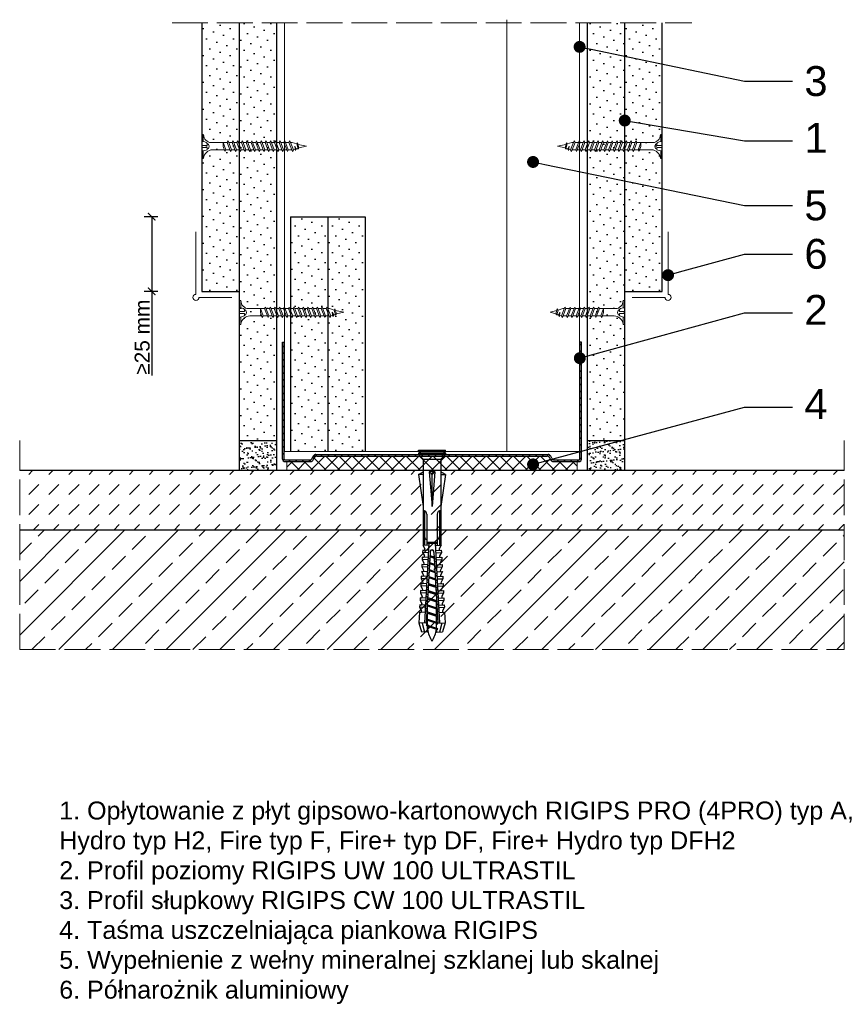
# Model space of a CAD drawing. Header units: millimetres. Extents: x 1487 to 2888, y 340 to 670.
# Tile 3 of 3: x 2612 to 2888, y 340 to 670. Entities that reach past the tile are written whole.
import ezdxf
from ezdxf import colors
from ezdxf.entities.mleader import LeaderData, LeaderLine
from ezdxf.math import Vec2, Vec3

# ---------------------------------------------------------------- set-up
doc = ezdxf.new("R2010")
doc.units = ezdxf.units.MM
doc.linetypes.add('ACAD_ISO02W100', pattern=[15, 12, -3])
for name, color, linetype, lineweight in [('_ISOVER WELNA', 7, 'BATTING', 9), ('_RIGIPS AKCESORIA', 7, 'Continuous', 18), ('_RIGIPS G-K', 7, 'Continuous', 25), ('_RIGIPS PROFIL', 7, 'Continuous', 18), ('KRESKOWANIE', 7, 'Continuous', 9), ('OPISY', 7, 'Continuous', 9), ('PRZERYWANA', 7, 'ACAD_ISO02W100', 9), ('WYMIARY', 7, 'Continuous', 25)]:
    doc.layers.add(name, color=color, linetype=linetype, lineweight=lineweight)
doc.styles.get("Standard").update_dxf_attribs({"font": 'arial.ttf'})
doc.linetypes.add('BATTING', pattern='A,0.00254,-2.54,[134,ltypeshp.shx,S=2.54,R=0,X=-2.54,Y=0],-5.08,[134,ltypeshp.shx,S=2.54,R=180,X=2.54,Y=0],-2.54', length=10.16254)
doc.dimstyles.new('ISO-25', dxfattribs={"dimtxt": 5, "dimasz": 2.5, "dimexe": 2.5, "dimexo": 0.625, "dimtad": 1, "dimtxsty": 'Standard', "dimblk": 'ARCHTICK', "dimcen": 2.5, "dimadec": 0, "dimazin": 0, "dimtfac": 1, "dimtmove": 0, "dimatfit": 3, "dimfxl": 2, "dimfxlon": 1, "dimarcsym": 0})

# ---------------------------------------------------------------- blocks, each defined once
blk = doc.blocks.new('UW 100 ULTRASTIL')
h = blk.add_hatch()
h.set_pattern_fill('ANSI31', color=256, scale=0.5, style=0)
h.paths.add_polyline_path([(166.82, 2.35), (89.14, 2.35, 0.286951), (88.24, 1.79), (87.91, 1.11, -0.286951), (87.01, 0.55), (78.78, 0.55, -0.414214), (78.53, 0.8), (78.53, 40), (77.98, 40), (77.98, 0.8, 0.414214), (78.78, 0), (87.35, 0, 0.286951), (88.25, 0.56), (88.58, 1.24, -0.286951), (89.48, 1.8), (166.48, 1.8, -0.286951), (167.38, 1.24), (167.71, 0.56, 0.286951), (168.61, 0), (177.18, 0, 0.414214), (177.98, 0.8), (177.98, 40), (177.43, 40), (177.43, 0.8, -0.414214), (177.18, 0.55), (168.95, 0.55, -0.286951), (168.05, 1.11), (167.72, 1.79, 0.286951)])
for p, q in [((77.98, 0.8), (77.98, 40)), ((77.98, 40), (78.53, 40)), ((78.53, 0.8), (78.53, 40)), ((177.43, 0.8), (177.43, 40)), ((177.98, 40), (177.43, 40)), ((177.98, 0.8), (177.98, 40)), ((78.78, 0.55), (87.01, 0.55)), ((78.78, 0), (87.35, 0)), ((87.91, 1.11), (88.24, 1.79)), ((88.25, 0.56), (88.58, 1.24)), ((89.14, 2.35), (166.82, 2.35)), ((89.48, 1.8), (166.48, 1.8)), ((167.71, 0.56), (167.38, 1.24)), ((168.05, 1.11), (167.72, 1.79)), ((168.61, 0), (177.18, 0)), ((168.95, 0.55), (177.18, 0.55))]:
    blk.add_line(p, q)
for centre, radius, start, end in [((78.78, 0.8), 0.8, 180, 270), ((78.78, 0.8), 0.25, 180, 270), ((87.01, 1.55), 1, 270, 334.0435), ((87.35, 1), 1, 270, 334.0435), ((89.14, 1.35), 1, 90, 154.0435), ((89.48, 0.8), 1, 90, 154.0435), ((166.48, 0.8), 1, 25.9565, 90), ((166.82, 1.35), 1, 25.9565, 90), ((168.61, 1), 1, 205.9565, 270), ((168.95, 1.55), 1, 205.9565, 270), ((177.18, 0.8), 0.8, 270, 0), ((177.18, 0.8), 0.25, 270, 0)]:
    blk.add_arc(centre, radius, start, end)
blk = doc.blocks.new('TN 25')
at = {"layer": '_RIGIPS AKCESORIA'}
for p, q in [((0, -0.84), (0, 7.16)), ((0, 7.16), (0.46, 7.16)), ((0.46, 7.16), (0.46, 4.78)), ((0.46, 4.78), (0, 4.78)), ((0, 3.5), (1.77, 3.5)), ((1.77, 3.5), (1.77, 4.2)), ((3.02, 4.46), (8.47, 4.46)), ((7.12, 4.46), (7.12, 3.18)), ((8.03, 2.01), (7.12, 4.46)), ((8.47, 4.46), (8.79, 5)), ((9.61, 1.51), (8.47, 4.46)), ((8.79, 5), (9.93, 2.01)), ((9, 4.46), (10.1, 4.46)), ((10.1, 4.46), (10.41, 5)), ((11.23, 1.51), (10.1, 4.46)), ((10.41, 5), (11.56, 2.01)), ((10.62, 4.46), (11.67, 4.46)), ((11.67, 4.46), (11.99, 5)), ((12.81, 1.51), (11.67, 4.46)), ((11.99, 5), (13.14, 2.01)), ((12.2, 4.46), (13.21, 4.46)), ((13.21, 4.46), (13.52, 5)), ((14.34, 1.51), (13.21, 4.46)), ((13.52, 5), (14.67, 2.01)), ((13.73, 4.46), (14.8, 4.46)), ((14.8, 4.46), (15.12, 5)), ((15.94, 1.51), (14.8, 4.46)), ((15.12, 5), (16.26, 2.01)), ((15.33, 4.46), (16.42, 4.46)), ((16.42, 4.46), (16.73, 5)), ((17.55, 1.51), (16.42, 4.46)), ((16.73, 5), (17.88, 2.01)), ((16.94, 4.46), (17.99, 4.46)), ((17.99, 4.46), (18.31, 5)), ((19.13, 1.51), (17.99, 4.46)), ((18.31, 5), (19.45, 2.01)), ((18.52, 4.46), (19.68, 4.46)), ((19.68, 4.46), (20, 5)), ((20.82, 1.51), (19.68, 4.46)), ((20, 5), (21.14, 2.01)), ((20.21, 4.46), (20.7, 4.46)), ((20.7, 4.46), (22.28, 3.98)), ((22.28, 3.98), (22.56, 4.37)), ((22.7, 2.36), (22.28, 3.98)), ((22.56, 4.37), (23.03, 2.71)), ((22.71, 3.85), (25, 3.24)), ((0, 2.83), (1.77, 2.83)), ((0.46, 1.64), (0, 1.64)), ((0.46, -0.84), (0.46, 1.64)), ((1.77, 2.83), (1.77, 2.18)), ((7.49, 2.01), (3.55, 2.01)), ((7.12, 3.18), (7.65, 1.53)), ((7.65, 1.53), (8.03, 2.01)), ((9.41, 2.01), (8.03, 2.01)), ((9.93, 2.01), (9.61, 1.51)), ((11.04, 2.01), (9.93, 2.01)), ((11.56, 2.01), (11.23, 1.51)), ((12.61, 2.01), (11.56, 2.01)), ((13.14, 2.01), (12.81, 1.51)), ((14.15, 2.01), (13.14, 2.01)), ((14.67, 2.01), (14.34, 1.51)), ((15.74, 2.01), (14.67, 2.01)), ((16.26, 2.01), (15.94, 1.51)), ((17.36, 2.01), (16.26, 2.01)), ((17.88, 2.01), (17.55, 1.51)), ((18.93, 2.01), (17.88, 2.01)), ((19.45, 2.01), (19.13, 1.51)), ((19.45, 2.01), (20.62, 2.01)), ((21.14, 2.01), (20.82, 1.51)), ((21.14, 2.01), (21.81, 2.12)), ((21.85, 1.83), (21.67, 3.28)), ((21.67, 3.28), (22.14, 2.4)), ((22.14, 2.4), (21.85, 1.83)), ((22.7, 2.36), (22.14, 2.4)), ((23.03, 2.71), (22.7, 2.36)), ((25, 3.24), (23.03, 2.71)), ((0, -0.84), (0.46, -0.84))]:
    blk.add_line(p, q, dxfattribs=at)
for centre, major_axis, ratio, start_param, end_param in [((3.09, 7.67), (0.17, 3.2), 0.826134, 1.773653, 3.180586), ((-0.04, 0.9), (0, 3.93), 0.848176, -0.720942, -0.151112), ((1.66, 3.18), (0, 0.895), 0.848176, -1.552777, -0.720942), ((3.37, -1.57), (0.28, 3.57), 0.832181, 0.035984, 1.430787), ((-2.73, 15.91), (0, 14.76), 0.848176, 3.399396, 3.475072), ((0.59, 4.62), (0, 2.81), 0.848176, 3.475072, 3.862535), ((1.66, 3.18), (0, 0.895), 0.848176, 3.862535, 4.730408)]:
    blk.add_ellipse(centre, major_axis=major_axis, ratio=ratio, start_param=start_param, end_param=end_param, dxfattribs=at)
blk = doc.blocks.new('kolek rozprezny komplet 60')
for p, q in [((390.66, 217.01), (390.76, 218.91)), ((393.75, 218.75), (390.71, 217.96)), ((393.81, 219.85), (390.76, 218.91)), ((393.68, 217.35), (393.81, 219.85)), ((420.47, 216.55), (393.71, 217.95)), ((397.41, 219.66), (393.81, 219.85)), ((397.31, 217.76), (397.41, 219.66)), ((397.67, 217.14), (397.71, 217.74)), ((399, 219.58), (397.82, 218.98)), ((398.47, 217.1), (398.5, 217.7)), ((398.9, 217.68), (399, 219.58)), ((399.8, 219.54), (399, 219.58)), ((399.7, 217.64), (399.8, 219.54)), ((401.4, 219.45), (400.22, 218.85)), ((401.3, 217.56), (401.4, 219.45)), ((402.2, 219.41), (401.4, 219.45)), ((402.1, 217.51), (402.2, 219.41)), ((403.8, 219.33), (402.61, 218.72)), ((403.7, 217.43), (403.8, 219.33)), ((404.6, 219.29), (403.8, 219.33)), ((404.5, 217.39), (404.6, 219.29)), ((406.19, 219.2), (405.01, 218.6)), ((406.09, 217.3), (406.19, 219.2)), ((406.99, 219.16), (406.19, 219.2)), ((406.89, 217.26), (406.99, 219.16)), ((408.59, 219.08), (407.41, 218.47)), ((408.49, 217.18), (408.59, 219.08)), ((409.39, 219.03), (408.59, 219.08)), ((409.29, 217.14), (409.39, 219.03)), ((410.99, 218.95), (409.8, 218.35)), ((410.89, 217.05), (410.99, 218.95)), ((412.59, 218.87), (411.4, 218.26)), ((412.49, 216.97), (412.59, 218.87)), ((413.38, 218.82), (412.59, 218.87)), ((413.28, 216.93), (413.38, 218.82)), ((414.98, 218.74), (413.8, 218.14)), ((414.88, 216.84), (414.98, 218.74)), ((415.78, 218.7), (414.98, 218.74)), ((415.68, 216.8), (415.78, 218.7)), ((417.38, 218.62), (416.2, 218.01)), ((417.28, 216.72), (417.38, 218.62)), ((418.18, 218.57), (417.38, 218.62)), ((418.08, 216.68), (418.18, 218.57)), ((419.78, 218.49), (418.59, 217.89)), ((419.68, 216.59), (419.78, 218.49)), ((431.37, 217.95), (419.75, 217.95)), ((448.67, 218.45), (419.77, 218.45)), ((443.47, 219.95), (432.8, 218.45)), ((443.47, 218.45), (443.47, 219.95)), ((443.47, 219.95), (444.34, 218.45)), ((450.17, 219.95), (448.67, 218.45)), ((448.67, 218.45), (448.67, 212.45)), ((450.17, 219.95), (450.17, 210.95)), ((450.67, 219.95), (450.17, 219.95)), ((450.67, 219.95), (450.67, 210.95)), ((450.67, 219.35), (451.17, 219.95)), ((451.17, 219.95), (451.67, 219.95)), ((451.17, 219.95), (451.17, 210.95)), ((451.67, 219.95), (451.67, 210.95)), ((393.15, 216.88), (390.66, 217.01)), ((391.67, 216.95), (392.67, 216.95)), ((392.67, 216.95), (391.67, 213.95)), ((392.67, 216.95), (392.07, 213.95)), ((393.07, 216.95), (392.07, 213.95)), ((392.67, 216.95), (393.04, 217.45)), ((393.07, 216.95), (393.04, 217.45)), ((393.07, 216.95), (394.67, 216.95)), ((394.67, 216.95), (393.67, 213.95)), ((417.38, 216.11), (393.68, 217.35)), ((417.38, 214.79), (393.68, 213.55)), ((394.67, 216.95), (394.07, 213.95)), ((395.07, 216.95), (394.07, 213.95)), ((394.67, 216.95), (394.92, 217.29)), ((395.07, 216.95), (395.05, 217.28)), ((395.07, 216.95), (397.07, 216.95)), ((397.07, 216.95), (396.07, 213.95)), ((397.07, 216.95), (396.47, 213.95)), ((397.47, 216.95), (396.47, 213.95)), ((397.07, 216.95), (397.23, 217.17)), ((397.47, 216.95), (397.46, 217.16)), ((397.47, 216.95), (399.47, 216.95)), ((399.47, 216.95), (398.47, 213.95)), ((399.47, 216.95), (398.87, 213.95)), ((399.87, 216.95), (398.87, 213.95)), ((399.47, 216.95), (399.55, 217.05)), ((399.87, 216.95), (399.87, 217.03)), ((399.87, 216.95), (401.38, 216.95)), ((400.07, 217.02), (400.1, 217.62)), ((400.87, 216.98), (400.9, 217.58)), ((401.87, 216.92), (400.87, 213.95)), ((401.87, 216.92), (401.27, 213.95)), ((402.26, 216.9), (401.27, 213.95)), ((402.47, 216.89), (402.5, 217.49)), ((403.27, 216.85), (403.3, 217.45)), ((404.22, 216.8), (403.31, 214.05)), ((404.24, 216.8), (403.7, 214.07)), ((404.62, 216.78), (403.72, 214.07)), ((404.86, 216.77), (404.9, 217.37)), ((405.66, 216.73), (405.69, 217.32)), ((406.58, 216.68), (405.75, 214.18)), ((406.62, 216.68), (406.12, 214.2)), ((406.98, 216.66), (406.16, 214.2)), ((407.26, 216.64), (407.29, 217.24)), ((408.06, 216.6), (408.09, 217.2)), ((408.94, 216.55), (408.19, 214.31)), ((408.99, 216.55), (408.55, 214.33)), ((409.34, 216.53), (408.6, 214.33)), ((409.66, 216.52), (409.69, 217.12)), ((409.66, 214.38), (409.69, 213.79)), ((410.46, 216.47), (410.49, 217.07)), ((410.46, 214.43), (410.49, 213.83)), ((411.3, 216.43), (410.64, 214.44)), ((411.37, 216.43), (410.98, 214.45)), ((411.69, 216.41), (411.04, 214.46)), ((412.05, 216.39), (412.09, 216.99)), ((412.05, 214.51), (412.09, 213.91)), ((412.85, 216.35), (412.89, 216.95)), ((412.85, 214.55), (412.89, 213.95)), ((413.66, 216.31), (413.08, 214.56)), ((413.75, 216.3), (413.4, 214.58)), ((414.05, 216.29), (413.49, 214.58)), ((414.45, 216.27), (414.48, 216.86)), ((414.45, 214.64), (414.48, 214.04)), ((415.25, 216.22), (415.28, 216.82)), ((415.25, 214.68), (415.28, 214.08)), ((416.02, 216.18), (415.52, 214.69)), ((416.12, 216.18), (415.83, 214.71)), ((416.41, 216.16), (415.93, 214.71)), ((418.22, 215.58), (418.01, 214.95)), ((430.17, 217.15), (419.71, 217.15)), ((420.47, 217.15), (420.47, 213.75)), ((420.67, 217.15), (420.67, 213.75)), ((420.87, 217.15), (420.87, 213.75)), ((444.34, 216.37), (432.8, 215.45)), ((432.8, 215.45), (443.47, 215.45)), ((444.34, 214.53), (432.8, 215.45)), ((444.34, 216.37), (443.47, 215.45)), ((444.34, 214.53), (443.47, 215.45)), ((444.34, 214.53), (444.34, 216.37)), ((448.67, 216.95), (448.67, 213.95)), ((393.15, 214.02), (390.66, 213.89)), ((390.66, 213.89), (390.76, 211.99)), ((393.75, 212.15), (390.71, 212.94)), ((393.81, 211.05), (390.76, 211.99)), ((391.67, 213.95), (391.71, 213.45)), ((391.71, 213.45), (392.07, 213.95)), ((392.07, 213.95), (393.67, 213.95)), ((393.67, 213.95), (393.7, 213.55)), ((393.68, 213.55), (393.81, 211.05)), ((420.47, 214.35), (393.71, 212.95)), ((393.78, 213.55), (394.07, 213.95)), ((397.41, 211.24), (393.81, 211.05)), ((394.07, 213.95), (396.07, 213.95)), ((396.07, 213.95), (396.09, 213.67)), ((396.28, 213.68), (396.47, 213.95)), ((396.47, 213.95), (398.47, 213.95)), ((397.31, 213.14), (397.41, 211.24)), ((397.67, 213.76), (397.71, 213.16)), ((399, 211.32), (397.82, 211.93)), ((398.47, 213.95), (398.48, 213.8)), ((398.47, 213.8), (398.5, 213.2)), ((398.77, 213.81), (398.87, 213.95)), ((398.87, 213.95), (400.87, 213.95)), ((398.9, 213.22), (399, 211.32)), ((399.8, 211.36), (399, 211.32)), ((399.7, 213.26), (399.8, 211.36)), ((400.07, 213.88), (400.1, 213.28)), ((401.4, 211.45), (400.22, 212.05)), ((400.87, 213.95), (400.88, 213.92)), ((400.87, 213.92), (400.9, 213.32)), ((401.27, 213.95), (401.38, 213.95)), ((401.27, 213.94), (401.27, 213.95)), ((401.3, 213.35), (401.4, 211.45)), ((402.2, 211.49), (401.4, 211.45)), ((402.1, 213.39), (402.2, 211.49)), ((402.47, 214.01), (402.5, 213.41)), ((403.8, 211.57), (402.61, 212.18)), ((403.27, 214.05), (403.3, 213.45)), ((403.7, 213.47), (403.8, 211.57)), ((404.6, 211.62), (403.8, 211.57)), ((404.5, 213.51), (404.6, 211.62)), ((404.86, 214.13), (404.9, 213.53)), ((406.19, 211.7), (405.01, 212.3)), ((405.66, 214.17), (405.69, 213.58)), ((406.09, 213.6), (406.19, 211.7)), ((406.99, 211.74), (406.19, 211.7)), ((406.89, 213.64), (406.99, 211.74)), ((407.26, 214.26), (407.29, 213.66)), ((408.59, 211.82), (407.41, 212.43)), ((408.06, 214.3), (408.09, 213.7)), ((408.49, 213.72), (408.59, 211.82)), ((409.39, 211.87), (408.59, 211.82)), ((409.29, 213.76), (409.39, 211.87)), ((410.99, 211.95), (409.8, 212.55)), ((410.89, 213.85), (410.99, 211.95)), ((412.59, 212.03), (411.4, 212.64)), ((412.49, 213.93), (412.59, 212.03)), ((413.38, 212.08), (412.59, 212.03)), ((413.28, 213.97), (413.38, 212.08)), ((414.98, 212.16), (413.8, 212.76)), ((414.88, 214.06), (414.98, 212.16)), ((415.78, 212.2), (414.98, 212.16)), ((415.68, 214.1), (415.78, 212.2)), ((417.38, 212.29), (416.2, 212.89)), ((417.28, 214.18), (417.38, 212.29)), ((418.18, 212.33), (417.38, 212.29)), ((418.08, 214.22), (418.18, 212.33)), ((419.78, 212.41), (418.59, 213.01)), ((419.68, 214.31), (419.78, 212.41)), ((430.17, 213.75), (419.71, 213.75)), ((431.37, 212.95), (419.75, 212.95)), ((448.67, 212.45), (419.77, 212.45)), ((443.47, 210.95), (432.8, 212.45)), ((443.47, 212.45), (443.47, 210.95)), ((443.47, 210.95), (444.34, 212.45)), ((450.17, 210.95), (448.67, 212.45)), ((450.67, 211.55), (451.17, 210.95)), ((450.67, 210.95), (450.17, 210.95)), ((451.17, 210.95), (451.67, 210.95))]:
    blk.add_line(p, q)
for centre, radius, start, end in [((397.68, 219.24), 0.3, 177, 297), ((400.08, 219.12), 0.3, 177, 297), ((402.48, 218.99), 0.3, 177, 297), ((404.87, 218.87), 0.3, 177, 297), ((407.27, 218.74), 0.3, 177, 297), ((409.67, 218.61), 0.3, 177, 297), ((411.27, 218.53), 0.3, 177, 297), ((413.66, 218.41), 0.3, 177, 297), ((416.06, 218.28), 0.3, 177, 297), ((418.46, 218.15), 0.3, 177, 297), ((422.67, 216.95), 1, 90, 168.463), ((430.17, 218.45), 1.3, 270, 0), ((393.41, 206.24), 10.85, 99.2038, 121.9083), ((393.41, 224.66), 10.85, 238.0917, 260.7962), ((393.65, 216.85), 0.5, 87, 177), ((417.55, 215.45), 0.682, 255.8604, 104.1386), ((393.65, 214.05), 0.5, 183, 273), ((397.68, 211.66), 0.3, 63, 183), ((400.08, 211.78), 0.3, 63, 183), ((402.48, 211.91), 0.3, 63, 183), ((404.87, 212.03), 0.3, 63, 183), ((407.27, 212.16), 0.3, 63, 183), ((409.67, 212.29), 0.3, 63, 183), ((411.27, 212.37), 0.3, 63, 183), ((413.66, 212.5), 0.3, 63, 183), ((416.06, 212.62), 0.3, 63, 183), ((418.46, 212.75), 0.3, 63, 183), ((422.67, 213.95), 1, 191.537, 270), ((430.17, 212.45), 1.3, 0, 90)]:
    blk.add_arc(centre, radius, start, end)
blk = doc.blocks.new('TN 35')
at = {"layer": '_RIGIPS AKCESORIA'}
for p, q in [((0, -0.84), (0, 7.16)), ((0, 7.16), (0.46, 7.16)), ((0.46, 7.16), (0.46, 4.78)), ((0.46, 4.78), (0, 4.78)), ((0, 3.5), (1.77, 3.5)), ((1.77, 3.5), (1.77, 4.2)), ((3.02, 4.46), (8.47, 4.46)), ((7.12, 4.46), (7.12, 3.18)), ((8.03, 2.01), (7.12, 4.46)), ((8.47, 4.46), (8.79, 5)), ((9.61, 1.51), (8.47, 4.46)), ((8.79, 5), (9.93, 2.01)), ((9, 4.46), (10.1, 4.46)), ((10.1, 4.46), (10.41, 5)), ((11.23, 1.51), (10.1, 4.46)), ((10.41, 5), (11.56, 2.01)), ((10.62, 4.46), (11.67, 4.46)), ((11.67, 4.46), (11.99, 5)), ((12.81, 1.51), (11.67, 4.46)), ((11.99, 5), (13.14, 2.01)), ((12.2, 4.46), (13.21, 4.46)), ((13.21, 4.46), (13.52, 5)), ((14.34, 1.51), (13.21, 4.46)), ((13.52, 5), (14.67, 2.01)), ((13.73, 4.46), (14.8, 4.46)), ((14.8, 4.46), (15.12, 5)), ((15.94, 1.51), (14.8, 4.46)), ((15.12, 5), (16.26, 2.01)), ((15.33, 4.46), (16.42, 4.46)), ((16.42, 4.46), (16.73, 5)), ((17.55, 1.51), (16.42, 4.46)), ((16.73, 5), (17.88, 2.01)), ((16.94, 4.46), (17.99, 4.46)), ((17.99, 4.46), (18.31, 5)), ((19.13, 1.51), (17.99, 4.46)), ((18.31, 5), (19.45, 2.01)), ((18.52, 4.46), (19.57, 4.46)), ((19.57, 4.46), (19.88, 5)), ((20.7, 1.51), (19.57, 4.46)), ((19.88, 5), (21.03, 2.01)), ((20.09, 4.46), (21.14, 4.46)), ((21.14, 4.46), (21.46, 5)), ((22.28, 1.51), (21.14, 4.46)), ((21.46, 5), (22.6, 2.01)), ((21.67, 4.46), (22.72, 4.46)), ((22.72, 4.46), (23.03, 5)), ((23.85, 1.51), (22.72, 4.46)), ((23.03, 5), (24.18, 2.01)), ((23.24, 4.46), (24.29, 4.46)), ((24.29, 4.46), (24.61, 5)), ((25.43, 1.51), (24.29, 4.46)), ((24.61, 5), (25.75, 2.01)), ((24.81, 4.46), (25.87, 4.46)), ((25.87, 4.46), (26.18, 5)), ((27, 1.51), (25.87, 4.46)), ((26.18, 5), (27.33, 2.01)), ((26.39, 4.46), (27.44, 4.46)), ((27.44, 4.46), (27.76, 5)), ((28.58, 1.51), (27.44, 4.46)), ((27.76, 5), (28.9, 2.01)), ((27.96, 4.46), (29.13, 4.46)), ((29.13, 4.46), (29.45, 5)), ((30.27, 1.51), (29.13, 4.46)), ((29.45, 5), (30.59, 2.01)), ((29.65, 4.46), (30.15, 4.46)), ((30.15, 4.46), (31.73, 3.98)), ((31.73, 3.98), (32.01, 4.37)), ((32.15, 2.36), (31.73, 3.98)), ((32.01, 4.37), (32.48, 2.71)), ((32.16, 3.85), (35, 3.24)), ((0, 2.83), (1.77, 2.83)), ((0.46, 1.64), (0, 1.64)), ((0.46, -0.84), (0.46, 1.64)), ((1.77, 2.83), (1.77, 2.18)), ((7.49, 2.01), (3.55, 2.01)), ((7.12, 3.18), (7.65, 1.53)), ((7.65, 1.53), (8.03, 2.01)), ((9.41, 2.01), (8.03, 2.01)), ((9.93, 2.01), (9.61, 1.51)), ((11.04, 2.01), (9.93, 2.01)), ((11.56, 2.01), (11.23, 1.51)), ((12.61, 2.01), (11.56, 2.01)), ((13.14, 2.01), (12.81, 1.51)), ((14.15, 2.01), (13.14, 2.01)), ((14.67, 2.01), (14.34, 1.51)), ((15.74, 2.01), (14.67, 2.01)), ((16.26, 2.01), (15.94, 1.51)), ((17.36, 2.01), (16.26, 2.01)), ((17.88, 2.01), (17.55, 1.51)), ((18.93, 2.01), (17.84, 2.01)), ((19.45, 2.01), (19.13, 1.51)), ((20.51, 2.01), (19.41, 2.01)), ((21.03, 2.01), (20.7, 1.51)), ((22.08, 2.01), (20.99, 2.01)), ((22.6, 2.01), (22.28, 1.51)), ((23.66, 2.01), (22.56, 2.01)), ((24.18, 2.01), (23.85, 1.51)), ((25.23, 2.01), (24.14, 2.01)), ((25.75, 2.01), (25.43, 1.51)), ((26.81, 2.01), (25.71, 2.01)), ((27.33, 2.01), (27, 1.51)), ((28.38, 2.01), (27.33, 2.01)), ((28.9, 2.01), (28.58, 1.51)), ((28.9, 2.01), (30.07, 2.01)), ((30.59, 2.01), (30.27, 1.51)), ((30.59, 2.01), (31.26, 2.12)), ((31.3, 1.83), (31.12, 3.28)), ((31.12, 3.28), (31.59, 2.4)), ((31.59, 2.4), (31.3, 1.83)), ((32.15, 2.36), (31.59, 2.4)), ((32.48, 2.71), (32.15, 2.36)), ((35, 3.24), (32.48, 2.71)), ((0, -0.84), (0.46, -0.84))]:
    blk.add_line(p, q, dxfattribs=at)
for centre, major_axis, ratio, start_param, end_param in [((3.09, 7.67), (0.17, 3.2), 0.826134, 1.773653, 3.180586), ((-0.04, 0.9), (0, 3.93), 0.848176, -0.720942, -0.151112), ((1.66, 3.18), (0, 0.895), 0.848176, -1.552777, -0.720942), ((3.37, -1.57), (0.28, 3.57), 0.832181, 0.035984, 1.430787), ((-2.73, 15.91), (0, 14.76), 0.848176, 3.399396, 3.475072), ((0.59, 4.62), (0, 2.81), 0.848176, 3.475072, 3.862535), ((1.66, 3.18), (0, 0.895), 0.848176, 3.862535, 4.730408)]:
    blk.add_ellipse(centre, major_axis=major_axis, ratio=ratio, start_param=start_param, end_param=end_param, dxfattribs=at)
blk = doc.blocks.new('polnaroznik')
at = {"layer": '_RIGIPS AKCESORIA'}
for p, q in [((430.5, 56.15), (451.5, 56.15)), ((429.5, 44.15), (429.5, 55.15))]:
    blk.add_line(p, q, dxfattribs=at)
blk.add_arc((429.5, 56.15), 1, 0, 270, dxfattribs=at)
blk = doc.blocks.new('_Dot')
at = {"color": 0, "linetype": 'ByBlock', "lineweight": -2}
blk.add_line((-0.5, 0), (-1, 0), dxfattribs=at)
at = {"color": 0, "linetype": 'ByBlock', "const_width": 0.5}
blk.add_lwpolyline([(-0.25, 0, 1), (0.25, 0, 1)], format="xyb", close=True, dxfattribs=at)
blk = doc.blocks.new('_ArchTick')
at = {"color": 0, "linetype": 'ByBlock', "const_width": 0.15}
blk.add_lwpolyline([(-0.5, -0.5), (0.5, 0.5)], dxfattribs=at)
blk = doc.blocks.new('*D27')
at = {"layer": 'Defpoints', "color": 0, "transparency": 16777216}
for p in [(2702.76, 604.27), (2656.35, 579.27), (2673.16, 579.27)]:
    blk.add_point(p, dxfattribs=at)
at = {"layer": 'WYMIARY', "color": 0, "lineweight": -2, "transparency": 16777216}
for p, q in [((2658.35, 604.27), (2653.85, 604.27)), ((2656.35, 604.27), (2656.35, 579.27)), ((2658.35, 579.27), (2653.85, 579.27)), ((2656.35, 579.27), (2656.35, 551.05))]:
    blk.add_line(p, q, dxfattribs=at)
at = {"layer": 'WYMIARY', "color": 0, "lineweight": -2, "transparency": 16777216, "xscale": 2.5, "yscale": 2.5, "zscale": 2.5}
for p, rotation in [((2656.35, 604.27), 90), ((2656.35, 579.27), 270)]:
    blk.add_blockref('_ArchTick', p, dxfattribs=dict(at, rotation=rotation))
at = {"layer": 'WYMIARY', "color": 0, "transparency": 16777216, "insert": (2653.17, 563.91), "char_height": 5, "attachment_point": 5, "rotation": 90}
blk.add_mtext('≥25 mm', dxfattribs=at)

msp = doc.modelspace()

# ---------------------------------------------------------------- hatches: boundary and pattern name
at = {"layer": '_RIGIPS G-K'}
h = msp.add_hatch(dxfattribs=at)
h.set_pattern_fill('DOTS', color=256, scale=2, angle=45, style=0)
h.set_pattern_definition([(45, (1008.8827, -606.8025), (-1.122532, 3.367596), [0, -3.175])])
h.paths.add_polyline_path([(2685.658, 669.265), (2673.158, 669.265), (2673.158, 579.265), (2685.658, 579.265)])
h = msp.add_hatch(dxfattribs=at)
h.set_pattern_fill('DOTS', color=256, scale=2, angle=45, style=0)
h.set_pattern_definition([(45, (1098.8827, -914.8635), (-1.122532, 3.367596), [0, -3.175])])
h.paths.add_polyline_path([(2698.158, 669.265), (2685.658, 669.265), (2685.658, 529.265), (2698.158, 529.265)])
h = msp.add_hatch(dxfattribs=at)
h.set_pattern_fill('DOTS', color=256, scale=2, angle=45, style=0)
h.set_pattern_definition([(45, (1151.8827, -914.8635), (-1.122532, 3.367596), [0, -3.175])])
h.paths.add_polyline_path([(2814.658, 669.265), (2802.158, 669.265), (2802.158, 529.265), (2814.658, 529.265)])
h = msp.add_hatch(dxfattribs=at)
h.set_pattern_fill('DOTS', color=256, scale=2, angle=45, style=0)
h.set_pattern_definition([(45, (1150.3827, -606.8025), (-1.122532, 3.367596), [0, -3.175])])
h.paths.add_polyline_path([(2827.158, 669.265), (2814.658, 669.265), (2814.658, 579.265), (2827.158, 579.265)])
h = msp.add_hatch(dxfattribs=at)
h.set_pattern_fill('DOTS', color=256, scale=2, angle=45, style=0)
h.set_pattern_definition([(45, (1038.4827, -660.4525), (-1.122532, 3.367596), [0, -3.175])])
h.paths.add_polyline_path([(2715.258, 604.265), (2702.758, 604.265), (2702.758, 525.615), (2715.258, 525.615)])
h = msp.add_hatch(dxfattribs=at)
h.set_pattern_fill('DOTS', color=256, scale=2, angle=45, style=0)
h.set_pattern_definition([(45, (1050.9827, -660.4525), (-1.122532, 3.367596), [0, -3.175])])
h.paths.add_polyline_path([(2727.758, 604.265), (2715.258, 604.265), (2715.258, 525.615), (2727.758, 525.615)])
h = msp.add_hatch(dxfattribs=at)
h.set_pattern_fill('AR-SAND', color=256, scale=0.05, style=0)
h.set_pattern_definition([(37.5, (471.8827, -606.8025), (-0.0800016, 2.4470662), [0, -1.9304, 0, -2.159, 0, -2.06375]), (7.5, (471.8827, -606.8025), (2.2476164, 3.5841255), [0, -1.0414, 0, -1.7399, 0, -0.66675]), (327.5, (470.3206, -606.8025), (3.9549619, 0.007186), [0, -0.635, 0, -2.286, 0, -2.9845]), (317.5, (470.3206, -606.8025), (3.8177823, 1.1146466), [0, -0.3175, 0, -1.4986, 0, -1.7145])])
h.paths.add_polyline_path([(2685.658, 529.265), (2685.658, 519.265), (2698.158, 519.265), (2698.158, 529.265)])
h = msp.add_hatch(dxfattribs=at)
h.set_pattern_fill('AR-SAND', color=256, scale=0.05, style=0)
h.set_pattern_definition([(37.5, (474.8827, -606.8025), (-0.0800016, 2.4470662), [0, -1.9304, 0, -2.159, 0, -2.06375]), (7.5, (474.8827, -606.8025), (2.2476164, 3.5841255), [0, -1.0414, 0, -1.7399, 0, -0.66675]), (327.5, (473.3206, -606.8025), (3.9549619, 0.007186), [0, -0.635, 0, -2.286, 0, -2.9845]), (317.5, (473.3206, -606.8025), (3.8177823, 1.1146466), [0, -0.3175, 0, -1.4986, 0, -1.7145])])
h.paths.add_polyline_path([(2814.658, 519.265), (2814.658, 529.265), (2802.158, 529.265), (2802.158, 519.265)])
at = {"layer": 'KRESKOWANIE'}
h = msp.add_hatch(dxfattribs=at)
h.set_pattern_fill('ANSI37', color=256, angle=90, style=0)
h.set_pattern_definition([(135, (799.3827, -914.8635), (-2.245064, -2.245064), []), (225, (799.3827, -914.8635), (2.245064, -2.245064), [])])
h.paths.add_polyline_path([(2789.884, 522.828), (2789.555, 523.503, 0.2869508), (2788.656, 524.065), (2711.659, 524.065, 0.2869508), (2710.76, 523.503), (2710.431, 522.828, -0.2869508), (2709.532, 522.265), (2701.558, 522.265), (2701.558, 519.265), (2798.758, 519.265), (2798.758, 522.265), (2790.783, 522.265, -0.2869508)])
h = msp.add_hatch(dxfattribs=at)
h.set_pattern_fill('DASH', color=256, scale=1.5, angle=45, style=0)
h.set_pattern_definition([(45, (473.3827, -606.8025), (4e-16, 6.735192), [4.7625, -4.7625])])
h.paths.add_polyline_path([(2888.158, 519.265), (2612.158, 519.265), (2612.158, 499.265), (2888.158, 499.265)])
h = msp.add_hatch(dxfattribs=at)
h.set_pattern_fill('ANSI33', color=256, scale=2, style=0)
h.set_pattern_definition([(45, (1125.383, -914.863), (-8.980256, 8.980256), []), (45, (1134.363, -914.863), (-8.980256, 8.980256), [6.35, -3.175])])
h.paths.add_polyline_path([(2888.158, 499.265), (2612.158, 499.265), (2612.158, 459.265), (2888.158, 459.265)])

# ---------------------------------------------------------------- linework, layer by layer
for p, q in [((2888.158, 519.265), (2612.158, 519.265)), ((2888.158, 499.265), (2612.158, 499.265))]:
    msp.add_line(p, q)
at = {"layer": '_ISOVER WELNA', "ltscale": 2.4}
msp.add_line((2775.158, 670.265), (2775.158, 525.615), dxfattribs=at)
at = {"layer": '_RIGIPS G-K'}
for p, q in [((2673.158, 669.265), (2673.158, 579.265)), ((2685.658, 669.265), (2685.658, 519.265)), ((2698.158, 669.265), (2698.158, 519.265)), ((2802.158, 519.265), (2802.158, 669.265)), ((2814.658, 519.265), (2814.658, 669.265)), ((2827.158, 579.265), (2827.158, 669.265)), ((2702.758, 604.265), (2727.758, 604.265)), ((2702.758, 604.265), (2702.758, 525.615)), ((2715.258, 604.265), (2715.258, 525.615)), ((2727.758, 604.265), (2727.758, 525.615)), ((2673.158, 579.265), (2685.658, 579.265)), ((2814.658, 579.265), (2827.158, 579.265)), ((2685.658, 529.265), (2698.158, 529.265)), ((2802.158, 529.265), (2814.658, 529.265))]:
    msp.add_line(p, q, dxfattribs=at)
at = {"layer": '_RIGIPS PROFIL', "lineweight": 9}
for p, q in [((2700.758, 669.265), (2700.758, 525.615)), ((2799.558, 669.265), (2799.558, 525.615)), ((2799.558, 525.615), (2700.758, 525.615))]:
    msp.add_line(p, q, dxfattribs=at)
at = {"layer": 'KRESKOWANIE'}
for p, q in [((2701.558, 522.265), (2701.558, 519.265)), ((2798.758, 522.265), (2798.758, 519.265))]:
    msp.add_line(p, q, dxfattribs=at)
at = {"layer": 'PRZERYWANA'}
for p, q in [((2663.158, 669.265), (2837.158, 669.265)), ((2612.158, 459.265), (2612.158, 529.265)), ((2888.158, 459.265), (2888.158, 529.265)), ((2612.158, 459.265), (2888.158, 459.265))]:
    msp.add_line(p, q, dxfattribs=at)

# ---------------------------------------------------------------- block references
msp.add_blockref('UW 100 ULTRASTIL', (2622.178, 522.265))
at = {"rotation": 90}
msp.add_blockref('kolek rozprezny komplet 60', (2965.608, 74.441), dxfattribs=at)
at = {"layer": '_RIGIPS AKCESORIA'}
for p in [(2673.158, 624.654), (2685.658, 569.022)]:
    msp.add_blockref('TN 35', p, dxfattribs=at)
at = {"layer": '_RIGIPS AKCESORIA', "xscale": -1}
for name, p in [('TN 35', (2827.158, 624.654)), ('TN 25', (2814.658, 569.022))]:
    msp.add_blockref(name, p, dxfattribs=at)
at = {"layer": '_RIGIPS AKCESORIA', "rotation": 90}
msp.add_blockref('polnaroznik', (2727.308, 147.764), dxfattribs=at)
at = {"layer": '_RIGIPS AKCESORIA', "xscale": -1, "rotation": 270}
msp.add_blockref('polnaroznik', (2773.007, 147.764), dxfattribs=at)

# ---------------------------------------------------------------- texts
at = {"insert": (2625.396, 408.392), "char_height": 6, "width": 265.71573, "attachment_point": 1}
msp.add_mtext('1. Opłytowanie z płyt gipsowo-kartonowych RIGIPS PRO (4PRO) typ A, Hydro typ H2, Fire typ F, Fire+ typ DF, Fire+ Hydro typ DFH2\\P2. Profil poziomy RIGIPS UW 100 ULTRASTIL\\P3. Profil słupkowy RIGIPS CW 100 ULTRASTIL\\P4. Taśma uszczelniająca piankowa RIGIPS\\P5. Wypełnienie z wełny mineralnej szklanej lub skalnej\\P6. Półnarożnik aluminiowy', dxfattribs=at)

# ---------------------------------------------------------------- dimensions: what is measured, and where the dimension line sits
at = {"layer": 'WYMIARY'}
dim = msp.add_linear_dim(base=(2656.349, 579.265), p1=(2702.758, 604.265), p2=(2673.158, 579.265), angle=90, text='≥25 mm', dimstyle='ISO-25', dxfattribs=at)
dim.commit()
dim.dimension.update_dxf_attribs({"geometry": '*D27', "text_midpoint": (2653.171, 563.906)})

# ---------------------------------------------------------------- leaders
at = {"layer": 'OPISY'}
ml = msp.add_multileader_mtext('Standard', dxfattribs=at)
ml.set_content('3', color=256)
ml.set_leader_properties()
ml.set_arrow_properties(name='DOT')
ml.build(insert=Vec2(0, 0))
ctx = ml.context
ctx.base_point, ctx.char_height, ctx.landing_gap_size, ctx.plane_origin = Vec3(2870.796, 649.628), 10, 4, Vec3(2678.208, 793.287)
notes = []
notes.append((ctx, [(0, (1, 1, 0), (2854.796, 649.628), (1, 0), 16, [(0, [(2799.558, 661.158)], 0, [])])]))
ctx.mtext.insert, ctx.mtext.flow_direction = Vec3(2874.796, 654.716), 5
ml = msp.add_multileader_mtext('Standard', dxfattribs=at)
ml.set_content('1', color=256)
ml.set_leader_properties()
ml.set_arrow_properties(name='DOT')
ml.build(insert=Vec2(0, 0))
ctx = ml.context
ctx.base_point, ctx.char_height, ctx.landing_gap_size, ctx.plane_origin = Vec3(2870.796, 629.682), 10, 4, Vec3(2678.208, 773.341)
notes.append((ctx, [(0, (1, 1, 0), (2854.796, 629.682), (1, 0), 16, [(0, [(2814.676, 636.483)], 0, [])])]))
ctx.mtext.insert, ctx.mtext.flow_direction = Vec3(2874.796, 635.682), 5
ml = msp.add_multileader_mtext('Standard', dxfattribs=at)
ml.set_content('5', color=256)
ml.set_leader_properties()
ml.set_arrow_properties(name='DOT')
ml.build(insert=Vec2(0, 0))
ctx = ml.context
ctx.base_point, ctx.char_height, ctx.landing_gap_size, ctx.plane_origin = Vec3(2870.796, 607.985), 10, 4, Vec3(2678.208, 751.644)
notes.append((ctx, [(0, (1, 1, 0), (2854.796, 607.985), (1, 0), 16, [(0, [(2783.982, 622.617)], 0, [])])]))
ctx.mtext.insert, ctx.mtext.flow_direction = Vec3(2874.796, 613.07), 5
ml = msp.add_multileader_mtext('Standard', dxfattribs=at)
ml.set_content('6', color=256)
ml.set_leader_properties()
ml.set_arrow_properties(name='DOT')
ml.build(insert=Vec2(0, 0))
ctx = ml.context
ctx.base_point, ctx.char_height, ctx.landing_gap_size, ctx.plane_origin = Vec3(2870.796, 591.755), 10, 4, Vec3(2678.208, 735.415)
notes.append((ctx, [(0, (1, 1, 0), (2854.796, 591.755), (1, 0), 16, [(0, [(2829.176, 584.704)], 0, [])])]))
ctx.mtext.insert, ctx.mtext.flow_direction = Vec3(2874.796, 596.84), 5
ml = msp.add_multileader_mtext('Standard', dxfattribs=at)
ml.set_content('2', color=256)
ml.set_leader_properties()
ml.set_arrow_properties(name='DOT')
ml.build(insert=Vec2(0, 0))
ctx = ml.context
ctx.base_point, ctx.char_height, ctx.landing_gap_size, ctx.plane_origin = Vec3(2870.796, 572.076), 10, 4, Vec3(2678.208, 715.736)
notes.append((ctx, [(0, (1, 1, 0), (2854.796, 572.076), (1, 0), 16, [(0, [(2799.634, 556.896)], 0, [])])]))
ctx.mtext.insert, ctx.mtext.flow_direction = Vec3(2874.796, 578.076), 5
ml = msp.add_multileader_mtext('Standard', dxfattribs=at)
ml.set_content('4', color=256)
ml.set_leader_properties()
ml.set_arrow_properties(name='DOT')
ml.build(insert=Vec2(0, 0))
ctx = ml.context
ctx.base_point, ctx.char_height, ctx.landing_gap_size, ctx.plane_origin = Vec3(2870.796, 540.514), 10, 4, Vec3(2678.208, 684.174)
notes.append((ctx, [(0, (1, 1, 0), (2854.796, 540.514), (1, 0), 16, [(0, [(2783.982, 521.311)], 0, [])])]))
ctx.mtext.insert, ctx.mtext.flow_direction = Vec3(2874.796, 546.514), 5
for ctx, leaders in notes:
    for number, flags, end, landing, length, lines in leaders:
        leader = LeaderData()
        leader.index, (leader.has_last_leader_line, leader.has_dogleg_vector, leader.attachment_direction) = number, flags
        leader.last_leader_point, leader.dogleg_vector, leader.dogleg_length = Vec3(end), Vec3(landing), length
        for number, points, colour, breaks in lines:
            line = LeaderLine()
            line.index, line.vertices, line.color, line.breaks = number, Vec3.list(points), colors.encode_raw_color(colour), breaks
            leader.lines.append(line)
        ctx.leaders.append(leader)

doc.saveas('drawing.dxf')
